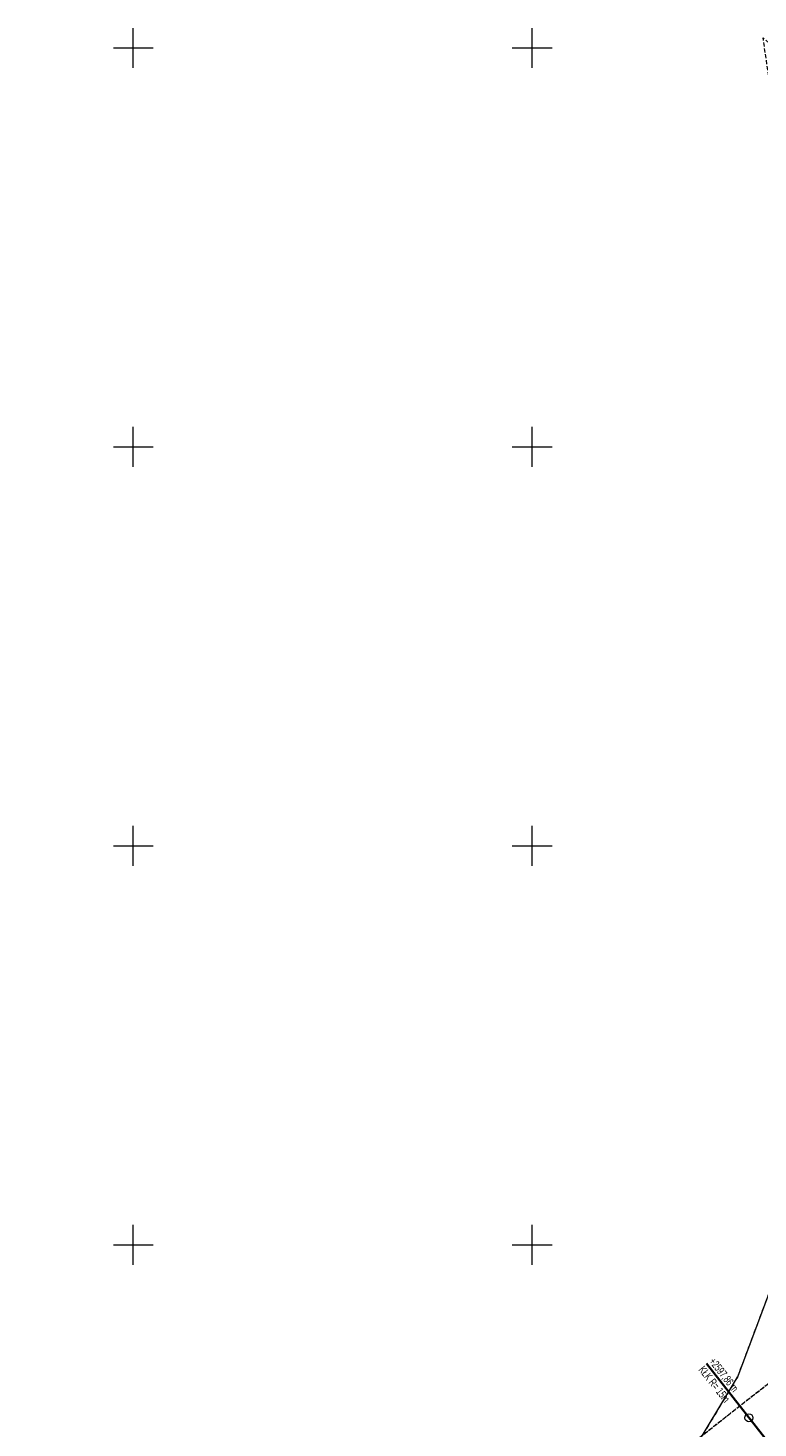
# Model space of a CAD drawing. Extents: x 6456700 to 6518119, y 5963420 to 5980059.
# Tile 208 of 256: x 6512356 to 6512447, y 5966226 to 5966402. Entities that reach past the tile are written whole.
import ezdxf

# ---------------------------------------------------------------- set-up
doc = ezdxf.new("R2010")
doc.units = 0
doc.header["$MEASUREMENT"] = 0
doc.linetypes.add('L_0_03', pattern=[1, 0.5, -0.5])
doc.linetypes.add('L_0_5A', pattern=[0.75, 0.5, -0.25])
doc.layers.get('0').update_dxf_attribs({"color": 2, "linetype": 'CONTINUOUS', "lineweight": 5})
for name, color, linetype, lineweight in [('18mm Kreska ciągła', 7, 'CONTINUOUS', 18), ('203_punkt_graniczny', 7, 'CONTINUOUS', 18), ('218_kontur_uzytku_gruntowego', 96, 'L_0_03', 18), ('219_dzialka_ewidencyjna', 7, 'CONTINUOUS', 18), ('35mm Ciągła', 7, 'CONTINUOUS', 35), ('9mm Kreska ciągła', 252, 'CONTINUOUS', 9), ('siatka_krzyrzy', 7, 'CONTINUOUS', 18), ('skarpa_nieumocniona', 7, 'CONTINUOUS', 18), ('zadrzewienie__zakrzewienie', 7, 'CONTINUOUS', 18)]:
    doc.layers.add(name, color=color, linetype=linetype, lineweight=lineweight)
doc.styles.add('Znaczniki', font='GOTHIC.TTF', dxfattribs={"width": 0.7})

# ---------------------------------------------------------------- blocks, each defined once
blk = doc.blocks.new('mdcp_nowa')
at = {"layer": '203_punkt_graniczny', "linetype": 'Continuous', "lineweight": 18, "true_color": 0x000000}
blk.add_hatch(color=18, dxfattribs=at).paths.add_polyline_path([(6495175.73, 5982683.37, 1), (6495175.73, 5982683.46, 1)])
at = {"layer": '203_punkt_graniczny', "color": 7, "linetype": 'Continuous', "lineweight": 18}
blk.add_circle((6495175.73, 5982683.41), 0.045, dxfattribs=at)
at = {"layer": '203_punkt_graniczny'}
blk.add_point((6495175.73, 5982683.41), dxfattribs=at)
at = {"layer": '218_kontur_uzytku_gruntowego', "lineweight": 18, "flags": 128}
for points in [[(6495186.07, 5982710.93), (6495175.73, 5982683.41)], [(6495175.73, 5982683.41), (6495161.87, 5982660.39)]]:
    blk.add_lwpolyline(points, dxfattribs=at)
at = {"layer": '218_kontur_uzytku_gruntowego'}
blk.add_point((6495175.73, 5982683.41), dxfattribs=at)
blk.add_point((6495175.73, 5982683.41), dxfattribs=at)
at = {"layer": '219_dzialka_ewidencyjna', "color": 3, "linetype": 'Continuous', "lineweight": 18, "flags": 128}
for points in [[(6495186.07, 5982710.93), (6495175.73, 5982683.41)], [(6495161.87, 5982660.39), (6495175.73, 5982683.41)]]:
    blk.add_lwpolyline(points, dxfattribs=at)
at = {"layer": '219_dzialka_ewidencyjna', "color": 3}
blk.add_point((6495175.73, 5982683.41), dxfattribs=at)
blk.add_point((6495175.73, 5982683.41), dxfattribs=at)
at = {"layer": 'siatka_krzyrzy', "linetype": 'Continuous', "lineweight": 18, "flags": 128}
for points in [[(6495100, 5982847.5), (6495100, 5982852.5)], [(6495150, 5982847.5), (6495150, 5982852.5)], [(6495097.5, 5982850), (6495102.5, 5982850)], [(6495147.5, 5982850), (6495152.5, 5982850)], [(6495100, 5982797.5), (6495100, 5982802.5)], [(6495150, 5982797.5), (6495150, 5982802.5)], [(6495097.5, 5982800), (6495102.5, 5982800)], [(6495147.5, 5982800), (6495152.5, 5982800)], [(6495100, 5982747.5), (6495100, 5982752.5)], [(6495150, 5982747.5), (6495150, 5982752.5)], [(6495097.5, 5982750), (6495102.5, 5982750)], [(6495147.5, 5982750), (6495152.5, 5982750)], [(6495100, 5982697.5), (6495100, 5982702.5)], [(6495150, 5982697.5), (6495150, 5982702.5)], [(6495097.5, 5982700), (6495102.5, 5982700)], [(6495147.5, 5982700), (6495152.5, 5982700)]]:
    blk.add_lwpolyline(points, dxfattribs=at)
at = {"layer": 'skarpa_nieumocniona', "color": 7, "linetype": 'L_0_5A', "lineweight": 18, "flags": 128}
blk.add_lwpolyline([(6495164.9, 5982649.94), (6495163.09, 5982656.15), (6495163.22, 5982669.76), (6495188.38, 5982689.5), (6495186.2, 5982708.84), (6495198.1, 5982771.69), (6495189.71, 5982797.13), (6495190.11, 5982813.04), (6495182.48, 5982827.31), (6495178.96, 5982851.25), (6495191.07, 5982840.79), (6495191.62, 5982834.85), (6495199.04, 5982823.27), (6495211.41, 5982810.19), (6495217.82, 5982801.43), (6495220.68, 5982793.48), (6495219.14, 5982761.8), (6495218.03, 5982751.42), (6495216.68, 5982735.87), (6495213.76, 5982722.16), (6495216.69, 5982694.74), (6495210.67, 5982683.55), (6495198.18, 5982673.88), (6495187.65, 5982663.43), (6495180.03, 5982652.28), (6495172.14, 5982641.91), (6495170.9, 5982640.23)], close=True, dxfattribs=at)
at = {"layer": 'zadrzewienie__zakrzewienie', "color": 7, "linetype": 'L_0_5A', "lineweight": 18, "flags": 128}
blk.add_lwpolyline([(6495198.18, 5982673.88), (6495187.65, 5982663.43), (6495180.03, 5982652.28), (6495172.14, 5982641.91), (6495170.9, 5982640.23), (6495164.9, 5982649.94), (6495163.09, 5982656.15), (6495163.22, 5982669.76), (6495188.38, 5982689.5)], close=True, dxfattribs=at)
at = {"layer": 'zadrzewienie__zakrzewienie', "color": 7, "linetype": 'Continuous', "lineweight": 18}
blk.add_circle((6495177.18, 5982678.32), 0.5, dxfattribs=at)
at = {"layer": 'zadrzewienie__zakrzewienie'}
blk.add_point((6495177.18, 5982678.32), dxfattribs=at)

msp = doc.modelspace()

# ---------------------------------------------------------------- block references
at = {"linetype": 'ByBlock'}
msp.add_blockref('mdcp_nowa', (17268.786, -16450.998), dxfattribs=at)

# ---------------------------------------------------------------- next in the draw order: hatches: boundary and pattern name
at = {"layer": '9mm Kreska ciągła'}
h = msp.add_hatch(dxfattribs=at)
h.set_pattern_fill('SAND_AND_LIME', color=4, scale=0.1)
h.set_pattern_definition([(37.5, (6512163.41104, 5965706.02106), (-0.006803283, 0.208096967), [0, -0.16416, 0, -0.1836, 0, -0.1755]), (7.5, (6512163.41104, 5965706.02106), (0.19113588, 0.30479178), [0, -0.08856, 0, -0.14796, 0, -0.0567]), (-32.5, (6512163.2782, 5965706.02106), (0.33632732, 0.00061118), [0, -0.054, 0, -0.1944, 0, -0.2538]), (-42.5, (6512163.2782, 5965706.02106), (0.32466167, 0.09478896), [0, -0.027, 0, -0.12744, 0, -0.1458])])
edge = h.paths.add_edge_path()
edge.add_line((6512494.454, 5966351.121), (6512492.815, 5966327.914))
edge.add_arc((6512641.445, 5966317.419), 149, 175.96099, 178.25385)
edge.add_line((6512492.514, 5966321.96), (6512491.933, 5966302.891))
edge.add_arc((6512440.957, 5966304.445), 51, 348.13301, 358.25385, ccw=False)
edge.add_line((6512490.867, 5966293.957), (6512486.741, 5966274.321))
edge.add_arc((6512500.441, 5966271.442), 14, 168.13301, 189.66075)
edge.add_line((6512486.64, 5966269.093), (6512490.395, 5966247.035))
edge.add_line((6512490.395, 5966247.035), (6512490.607, 5966245.791))
edge.add_arc((6512474.833, 5966243.106), 16, 357.41334, 369.66075, ccw=False)
edge.add_line((6512490.817, 5966242.384), (6512490.724, 5966240.322))
edge.add_arc((6512474.74, 5966241.044), 16, 304.69475, 357.41334, ccw=False)
edge.add_line((6512483.848, 5966227.889), (6512479.157, 5966224.642))
edge.add_arc((6512563.968, 5966102.134), 149, 124.69475, 128.17467)
edge.add_line((6512471.877, 5966219.268), (6512459.798, 5966209.771))
edge.add_arc((6512468.451, 5966198.766), 14, 128.17467, 146.52826)
edge.add_line((6512456.773, 5966206.487), (6512454.137, 5966202.499))
edge.add_arc((6512536.718, 5966147.898), 99, 146.52826, 150.19331)
edge.add_line((6512450.815, 5966197.109), (6512447.264, 5966190.909))
edge.add_arc((6512533.167, 5966141.699), 99, 150.19331, 155.56334)
edge.add_line((6512443.035, 5966182.654), (6512432.867, 5966160.275))
edge.add_arc((6512409.196, 5966171.031), 26, 321.1758, 335.56334, ccw=False)
edge.add_line((6512429.452, 5966154.731), (6512421.621, 5966145))
edge.add_arc((6512409.156, 5966155.031), 16, 309.59305, 321.1758, ccw=False)
edge.add_line((6512419.353, 5966142.701), (6512410.592, 5966135.455))
edge.add_arc((6512400.395, 5966147.785), 16, 291.72006, 309.59305, ccw=False)
edge.add_line((6512406.316, 5966132.921), (6512399.28, 5966130.118))
edge.add_arc((6512417.414, 5966084.597), 49, 111.72006, 118.67866)
edge.add_line((6512393.899, 5966127.586), (6512378.766, 5966119.308))
edge.add_arc((6512390.283, 5966098.252), 24, 118.67866, 130.97644)
edge.add_line((6512374.545, 5966116.372), (6512369.458, 5966111.954))
edge.add_arc((6512385.196, 5966093.834), 24, 130.97644, 144.24742)
edge.add_line((6512365.719, 5966107.857), (6512360.498, 5966100.604))
edge.add_arc((6512392.148, 5966077.817), 39, 144.24742, 151.71864)
edge.add_line((6512357.804, 5966096.296), (6512346.179, 5966074.69))
edge.add_arc((6512310.073, 5966094.116), 41, 323.54004, 331.71864, ccw=False)
edge.add_line((6512343.048, 5966069.751), (6512332.977, 5966056.12))
edge.add_arc((6512291.959, 5966086.427), 51, 314.86874, 323.54004, ccw=False)
edge.add_line((6512327.939, 5966050.283), (6512325.436, 5966047.791))
edge.add_arc((6512381.169, 5965991.802), 79, 134.86874, 142.03498)
edge.add_line((6512318.887, 5966040.401), (6512317.812, 5966039.024))
edge.add_arc((6512348.559, 5966015.032), 39, 142.03498, 151.90193)
edge.add_line((6512314.155, 5966033.4), (6512307.014, 5966020.024))
edge.add_arc((6512085.596, 5966138.241), 251, 330.1315, 331.90193, ccw=False)
edge.add_line((6512303.256, 5966013.24), (6512293.172, 5965995.681))
edge.add_arc((6512509.097, 5965871.676), 249, 150.1315, 153.31422)
edge.add_line((6512286.62, 5965983.501), (6512270.802, 5965952.031))
edge.add_arc((6512493.279, 5965840.205), 249, 153.31422, 155.41165)
edge.add_line((6512266.858, 5965943.813), (6512249.846, 5965906.636))
edge.add_arc((6512203.471, 5965927.857), 51, 325.40047, 335.41165, ccw=False)
edge.add_line((6512245.451, 5965898.897), (6512232.463, 5965880.07))
edge.add_arc((6512313.954, 5965823.854), 99, 145.40047, 150.15364)
edge.add_line((6512228.085, 5965873.124), (6512213.877, 5965848.362))
edge.add_arc((6512299.746, 5965799.092), 99, 150.15364, 156.12969)
edge.add_line((6512209.214, 5965839.154), (6512198.858, 5965815.752))
edge.add_arc((6512518.006, 5965674.523), 349, 156.12969, 156.8073)
edge.add_line((6512197.211, 5965811.968), (6512194.929, 5965806.643))
edge.add_arc((6512331.888, 5965747.963), 149, 156.8073, 160.58951)
edge.add_line((6512191.357, 5965797.481), (6512178.615, 5965761.319))
edge.add_arc((6511941.881, 5965844.735), 251, 339.22463, 340.58951, ccw=False)
edge.add_line((6512176.561, 5965755.704), (6512169.456, 5965736.976))
edge.add_arc((6512195.168, 5965727.222), 27.5, 159.22463, 216.73933)
edge.add_line((6512173.13, 5965710.772), (6512174.444, 5965709.012))
edge.add_line((6512174.444, 5965709.012), (6512170.437, 5965706.021))
edge.add_line((6512170.437, 5965706.021), (6512164.212, 5965719.71))
edge.add_arc((6512161.212, 5965719.741), 3, 359.40734, 370.87144)
edge.add_arc((6512205.039, 5965728.159), 41.628, 165.26056, 190.87144, ccw=False)
edge.add_line((6512164.781, 5965738.75), (6512171.886, 5965757.477))
edge.add_arc((6511941.881, 5965844.735), 246, 339.22463, 340.58951)
edge.add_line((6512173.899, 5965762.981), (6512186.641, 5965799.143))
edge.add_arc((6512331.888, 5965747.963), 154, 156.8073, 160.58951, ccw=False)
edge.add_line((6512190.333, 5965808.612), (6512192.615, 5965813.937))
edge.add_arc((6512518.006, 5965674.523), 354, 156.12969, 156.8073, ccw=False)
edge.add_line((6512194.286, 5965817.775), (6512204.642, 5965841.178))
edge.add_arc((6512299.746, 5965799.092), 104, 150.15364, 156.12969, ccw=False)
edge.add_line((6512209.541, 5965850.851), (6512223.749, 5965875.613))
edge.add_arc((6512313.954, 5965823.854), 104, 145.40047, 150.15364, ccw=False)
edge.add_line((6512228.348, 5965882.91), (6512241.335, 5965901.737))
edge.add_arc((6512203.471, 5965927.857), 46, 325.40047, 335.41165)
edge.add_line((6512245.3, 5965908.717), (6512262.312, 5965945.894))
edge.add_arc((6512493.279, 5965840.205), 254, 153.31422, 155.41165, ccw=False)
edge.add_line((6512266.334, 5965954.276), (6512282.153, 5965985.747))
edge.add_arc((6512509.097, 5965871.676), 254, 150.1315, 153.31422, ccw=False)
edge.add_line((6512288.836, 5965998.171), (6512298.92, 5966015.73))
edge.add_arc((6512085.596, 5966138.241), 246, 330.1315, 331.90193)
edge.add_line((6512302.603, 5966022.379), (6512309.745, 5966035.755))
edge.add_arc((6512348.559, 5966015.032), 44, 142.03498, 151.90193, ccw=False)
edge.add_line((6512313.87, 5966042.1), (6512314.945, 5966043.477))
edge.add_arc((6512381.169, 5965991.802), 84, 134.86874, 142.03498, ccw=False)
edge.add_line((6512321.909, 5966051.335), (6512324.411, 5966053.826))
edge.add_arc((6512291.959, 5966086.427), 46, 314.86874, 323.54004)
edge.add_line((6512328.955, 5966059.091), (6512339.027, 5966072.722))
edge.add_arc((6512310.073, 5966094.116), 36, 323.54004, 331.71864)
edge.add_line((6512341.776, 5966077.059), (6512353.4, 5966098.665))
edge.add_arc((6512392.148, 5966077.817), 44, 144.24742, 151.71864, ccw=False)
edge.add_line((6512356.44, 5966103.526), (6512361.662, 5966110.778))
edge.add_arc((6512385.196, 5966093.834), 29, 130.97644, 144.24742, ccw=False)
edge.add_line((6512366.18, 5966115.728), (6512371.267, 5966120.147))
edge.add_arc((6512390.283, 5966098.252), 29, 118.67866, 130.97644, ccw=False)
edge.add_line((6512376.366, 5966123.695), (6512391.499, 5966131.972))
edge.add_arc((6512417.414, 5966084.597), 54, 111.72006, 118.67866, ccw=False)
edge.add_line((6512397.43, 5966134.763), (6512404.466, 5966137.566))
edge.add_arc((6512400.395, 5966147.785), 11, 291.72006, 309.59305)
edge.add_line((6512407.405, 5966139.308), (6512409.544, 5966141.077))
edge.add_line((6512409.544, 5966141.077), (6512412.36, 5966140.811))
edge.add_line((6512412.36, 5966140.811), (6512417.441, 5966145.013))
edge.add_arc((6512409.156, 5966155.031), 13, 309.59305, 321.1758)
edge.add_line((6512419.284, 5966146.881), (6512427.115, 5966156.612))
edge.add_arc((6512409.196, 5966171.031), 23, 321.1758, 335.56334)
edge.add_line((6512430.135, 5966161.516), (6512434.645, 5966171.44))
edge.add_line((6512434.645, 5966171.44), (6512440.928, 5966185.268))
edge.add_line((6512440.928, 5966185.268), (6512439.963, 5966187.841))
edge.add_arc((6512668.213, 5966069.673), 257.025, 151.22581, 152.62894, ccw=False)
edge.add_line((6512442.925, 5966193.394), (6512446.477, 5966199.594))
edge.add_arc((6512536.718, 5966147.898), 104, 146.52826, 150.19331, ccw=False)
edge.add_line((6512449.966, 5966205.257), (6512452.602, 5966209.244))
edge.add_arc((6512468.451, 5966198.766), 19, 128.17467, 146.52826, ccw=False)
edge.add_line((6512456.708, 5966213.702), (6512468.787, 5966223.198))
edge.add_arc((6512563.968, 5966102.134), 154, 124.69475, 128.17467, ccw=False)
edge.add_line((6512476.311, 5966228.753), (6512481.002, 5966232))
edge.add_arc((6512474.74, 5966241.044), 11, 304.69475, 357.41334)
edge.add_line((6512485.729, 5966240.548), (6512485.822, 5966242.609))
edge.add_arc((6512474.833, 5966243.106), 11, 357.41334, 369.66075)
edge.add_line((6512485.677, 5966244.952), (6512485.4, 5966246.584))
edge.add_line((6512485.4, 5966246.584), (6512485.465, 5966247.035))
edge.add_line((6512485.465, 5966247.035), (6512481.305, 5966271.715))
edge.add_line((6512481.305, 5966271.715), (6512486.925, 5966298.805))
edge.add_line((6512486.925, 5966298.805), (6512487.695, 5966325.335))
edge.add_line((6512487.695, 5966325.335), (6512488.895, 5966340.485))
edge.add_line((6512488.895, 5966340.485), (6512488.714, 5966340.814))
edge.add_line((6512488.714, 5966340.814), (6512489.699, 5966354.77))
edge.add_line((6512489.699, 5966354.77), (6512494.454, 5966351.121))

# ---------------------------------------------------------------- next in the draw order: linework, layer by layer
at = {"layer": '35mm Ciągła'}
msp.add_line((6512459.18, 5966210.557), (6512440.639, 5966234.141), dxfattribs=at)

# ---------------------------------------------------------------- next in the draw order: texts
at = {"layer": '18mm Kreska ciągła', "insert": (6512440.639, 5966234.141), "char_height": 1, "attachment_point": 4, "rotation": 308.17467, "style": 'Znaczniki'}
msp.add_mtext('+2597,86 m\\PKŁK R= 15m', dxfattribs=at)

doc.saveas('drawing.dxf')
